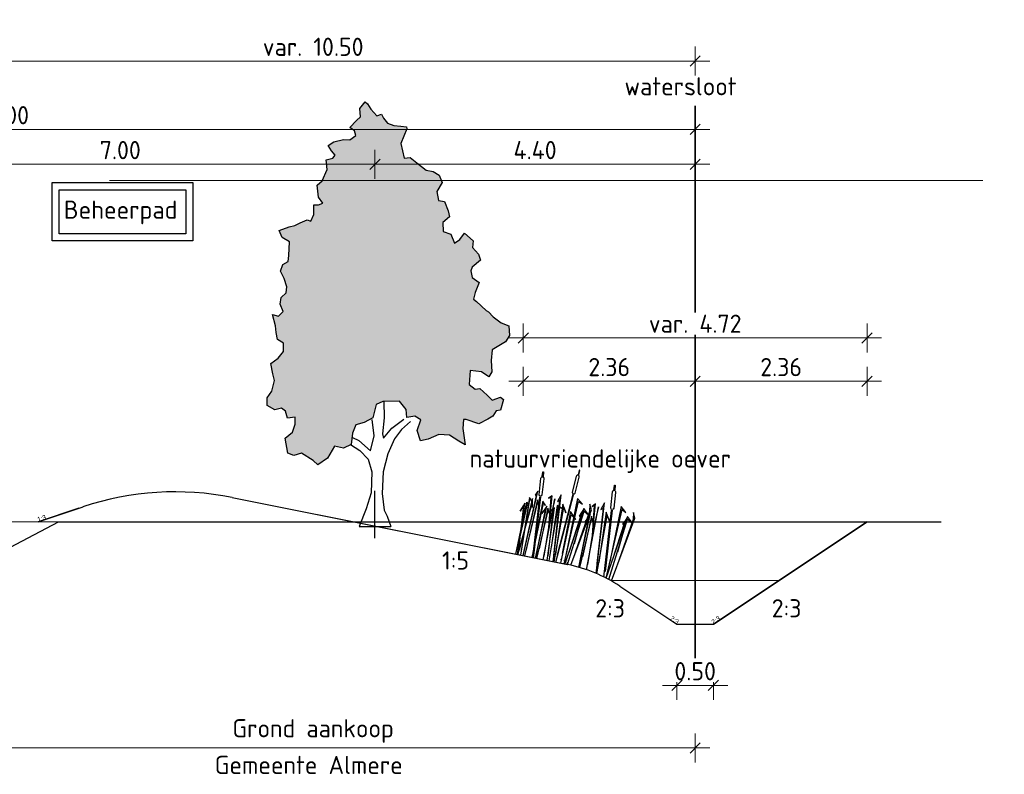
# Model space of a CAD drawing. Header units: metres. Extents: x 149234 to 159511, y 484155 to 486733.
# Tile 39 of 92: x 159139 to 159153, y 484428 to 484439. Entities that reach past the tile are written whole.
import ezdxf

# ---------------------------------------------------------------- set-up
doc = ezdxf.new("R2010")
doc.units = ezdxf.units.M
doc.linetypes.add('AL-NAP_LIJN', pattern=[15.25, 12, -1.5, 0.25, -1.5])
doc.layers.get('0').update_dxf_attribs({"lineweight": 25})
doc.layers.get('Defpoints').update_dxf_attribs({"color": 211, "lineweight": 25})
for name, color, linetype, lineweight in [('N-WE-GR-BOOM-1e-A', 90, 'Continuous', 25), ('N-WE-GR-BOOM-1e-SD', 90, 'Continuous', 25), ('N-WE-GR-RIET-G', 1, 'Continuous', 25), ('N-WE-VH-KANTVERHARDING-G', 7, 'Continuous', 30), ('X-XX-AL-M', 7, 'Continuous', 18), ('X-XX-AL-NAP-G', 7, 'AL-NAP_LIJN', 18), ('X-XX-AL-PROFIEL-B-G', 7, 'Continuous', 25), ('X-XX-AL-T25', 7, 'Continuous', 25)]:
    doc.layers.add(name, color=color, linetype=linetype, lineweight=lineweight)
doc.layers.add('N-WE-KG-GRENS_POLDERWEG-G', color=7, linetype='KG-PERCEEL', lineweight=35, true_color=0x0000e6)
doc.layers.add('N-WE-RI-VACUUMLEIDING-G', color=1, linetype='RI-VACUUM', lineweight=35, true_color=0xff0000)
doc.styles.add('Civitas Arial', font='arial.ttf')
doc.styles.add('NLCS-ISO-M100-T25', font='NLCS-ISO.ttf')
doc.styles.get("Standard").update_dxf_attribs({"font": 'NLCS-ISO.ttf'})
doc.linetypes.add('KG-PERCEEL', pattern='A,5.5,-2,["P",Standard,S=1.8,R=0,X=-0.5,Y=-0.9],-2,5.5,-2,[5,NLCS.shx,S=0.75,R=0,X=0,Y=0],-2', length=19)
doc.linetypes.add('RI-VACUUM', pattern='A,7,-2,["V",Standard,S=1.8,R=0,X=-0.5,Y=-0.9],-2,7,-2,[102,NLCS.shx,S=1,R=180,X=0,Y=0],-2', length=22)
doc.dimstyles.new('NLCS-M100-T25-SCHRAP-X_L2_H1', dxfattribs={"dimscale": 0.1, "dimtxt": 2.5, "dimasz": 1.4, "dimexe": 2, "dimexo": 2, "dimgap": 0.7, "dimtad": 1, "dimzin": 0, "dimdsep": 46, "dimtxsty": 'NLCS-ISO-M100-T25', "dimblk": 'OBLIQUE', "dimcen": 0, "dimdle": 2, "dimclrd": 256, "dimclre": 256, "dimclrt": 256, "dimadec": 1, "dimazin": 0, "dimtfac": 1, "dimtofl": 0, "dimtmove": 1, "dimatfit": 0, "dimldrblk": 'OBLIQUE', "dimfxl": 2, "dimfxlon": 1, "dimtfill": 1, "dimtfillclr": 254, "dimtolj": 1, "dimtzin": 0, "dimlwd": 18, "dimlwe": 18, "dimarcsym": 0})

# ---------------------------------------------------------------- blocks, each defined once
blk = doc.blocks.new('_Oblique')
at = {"color": 0, "linetype": 'ByBlock', "lineweight": -2}
blk.add_line((-0.5, -0.5), (0.5, 0.5), dxfattribs=at)
blk = doc.blocks.new('*D353')
at = {"layer": 'Defpoints', "color": 0, "transparency": 16777216}
for p in [(159138.077, 484429.992), (159148.577, 484429.992), (159148.577, 484428.759)]:
    blk.add_point(p, dxfattribs=at)
at = {"layer": 'N-WE-RI-VACUUMLEIDING-G', "linetype": 'Continuous', "lineweight": 18, "transparency": 16777216}
for p, q in [((159138.077, 484428.959), (159138.077, 484428.559)), ((159148.577, 484428.959), (159148.577, 484428.559)), ((159137.877, 484428.759), (159148.777, 484428.759))]:
    blk.add_line(p, q, dxfattribs=at)
at = {"layer": 'N-WE-RI-VACUUMLEIDING-G', "lineweight": 18, "transparency": 16777216, "xscale": 0.14, "yscale": 0.14, "zscale": 0.14, "rotation": 180}
blk.add_blockref('_Oblique', (159138.077, 484428.759), dxfattribs=at)
at = {"layer": 'N-WE-RI-VACUUMLEIDING-G', "lineweight": 18, "transparency": 16777216, "xscale": 0.14, "yscale": 0.14, "zscale": 0.14}
blk.add_blockref('_Oblique', (159148.577, 484428.759), dxfattribs=at)
at = {"layer": 'N-WE-RI-VACUUMLEIDING-G', "transparency": 16777216, "insert": (159143.327, 484428.992), "char_height": 0.25, "attachment_point": 5, "style": 'NLCS-ISO-M100-T25', "bg_fill": 3, "box_fill_scale": 1.1, "bg_fill_color": 256, "bg_fill_true_color": 13158600, "bg_fill_transparency": 0}
blk.add_mtext('\\A1;Grond aankoop', dxfattribs=at)
blk = doc.blocks.new('*D354')
at = {"layer": 'Defpoints', "color": 0, "transparency": 16777216}
for p in [(159148.577, 484437.263), (159129.577, 484429.992), (159148.577, 484429.992)]:
    blk.add_point(p, dxfattribs=at)
at = {"layer": 'X-XX-AL-M', "linetype": 'Continuous', "lineweight": 18, "transparency": 16777216}
for p, q in [((159129.577, 484437.063), (159129.577, 484437.463)), ((159148.577, 484437.063), (159148.577, 484437.463)), ((159129.377, 484437.263), (159148.777, 484437.263))]:
    blk.add_line(p, q, dxfattribs=at)
at = {"layer": 'X-XX-AL-M', "lineweight": 18, "transparency": 16777216, "xscale": 0.14, "yscale": 0.14, "zscale": 0.14, "rotation": 180}
blk.add_blockref('_Oblique', (159129.577, 484437.263), dxfattribs=at)
at = {"layer": 'X-XX-AL-M', "lineweight": 18, "transparency": 16777216, "xscale": 0.14, "yscale": 0.14, "zscale": 0.14}
blk.add_blockref('_Oblique', (159148.577, 484437.263), dxfattribs=at)
at = {"layer": 'X-XX-AL-M', "transparency": 16777216, "insert": (159139.077, 484437.458), "char_height": 0.25, "attachment_point": 5, "style": 'NLCS-ISO-M100-T25', "bg_fill": 3, "box_fill_scale": 1.1, "bg_fill_color": 256, "bg_fill_true_color": 13158600, "bg_fill_transparency": 0}
blk.add_mtext('\\A1;19.00', dxfattribs=at)
blk = doc.blocks.new('*U358')
blk.add_line((2.712, 1.808), (0.6, 0.4))
at = {"layer": 'Defpoints', "color": 6, "style": 'Civitas Arial'}
blk.add_text('2:3', height=0.0625, rotation=33.6901, dxfattribs=at).set_placement((0.6, 0.4))
blk = doc.blocks.new('*U359')
blk.add_line((-1.385, 0.923), (-0.6, 0.4))
at = {"layer": 'Defpoints', "color": 6, "style": 'Civitas Arial'}
blk.add_text('2:3', height=0.0625, rotation=326.3099, dxfattribs=at).set_placement((-0.7, 0.467))
blk = doc.blocks.new('*D352')
at = {"layer": 'Defpoints', "color": 0, "transparency": 16777216}
for p in [(159148.327, 484430.459), (159148.827, 484430.459)]:
    blk.add_point(p, dxfattribs=at)
at = {"layer": 'X-XX-AL-M', "linetype": 'Continuous', "lineweight": 18, "transparency": 16777216}
for p, q in [((159148.327, 484429.819), (159148.327, 484429.419)), ((159148.827, 484429.819), (159148.827, 484429.419)), ((159148.127, 484429.619), (159149.027, 484429.619))]:
    blk.add_line(p, q, dxfattribs=at)
at = {"layer": 'X-XX-AL-M', "transparency": 16777216, "insert": (159148.577, 484429.814), "char_height": 0.25, "attachment_point": 5, "style": 'NLCS-ISO-M100-T25', "bg_fill": 3, "box_fill_scale": 1.1, "bg_fill_color": 256, "bg_fill_true_color": 13158600, "bg_fill_transparency": 0}
blk.add_mtext('\\A1;0.50', dxfattribs=at)
at = {"layer": 'Defpoints', "color": 0, "transparency": 16777216}
blk.add_point((159148.827, 484429.619), dxfattribs=at)
at = {"layer": 'X-XX-AL-M', "lineweight": 18, "transparency": 16777216, "xscale": 0.14, "yscale": 0.14, "zscale": 0.14, "rotation": 180}
blk.add_blockref('_Oblique', (159148.327, 484429.619), dxfattribs=at)
at = {"layer": 'X-XX-AL-M', "lineweight": 18, "transparency": 16777216, "xscale": 0.14, "yscale": 0.14, "zscale": 0.14}
blk.add_blockref('_Oblique', (159148.827, 484429.619), dxfattribs=at)
blk = doc.blocks.new('*D349')
at = {"layer": 'Defpoints', "color": 0, "transparency": 16777216}
for p in [(159148.577, 484433.8), (159148.577, 484432.039), (159146.215, 484431.867)]:
    blk.add_point(p, dxfattribs=at)
at = {"layer": 'X-XX-AL-M', "linetype": 'Continuous', "lineweight": 18, "transparency": 16777216}
for p, q in [((159146.215, 484433.6), (159146.215, 484434)), ((159148.577, 484433.6), (159148.577, 484434)), ((159146.015, 484433.8), (159148.777, 484433.8))]:
    blk.add_line(p, q, dxfattribs=at)
at = {"layer": 'X-XX-AL-M', "lineweight": 18, "transparency": 16777216, "xscale": 0.14, "yscale": 0.14, "zscale": 0.14, "rotation": 180}
blk.add_blockref('_Oblique', (159146.215, 484433.8), dxfattribs=at)
at = {"layer": 'X-XX-AL-M', "lineweight": 18, "transparency": 16777216, "xscale": 0.14, "yscale": 0.14, "zscale": 0.14}
blk.add_blockref('_Oblique', (159148.577, 484433.8), dxfattribs=at)
at = {"layer": 'X-XX-AL-M', "transparency": 16777216, "insert": (159147.396, 484433.995), "char_height": 0.25, "attachment_point": 5, "style": 'NLCS-ISO-M100-T25', "bg_fill": 3, "box_fill_scale": 1.1, "bg_fill_color": 256, "bg_fill_true_color": 13158600, "bg_fill_transparency": 0}
blk.add_mtext('\\A1;2.36', dxfattribs=at)
blk = doc.blocks.new('*D350')
at = {"layer": 'Defpoints', "color": 0, "transparency": 16777216}
for p in [(159150.939, 484433.8), (159148.577, 484432.039), (159150.939, 484431.867)]:
    blk.add_point(p, dxfattribs=at)
at = {"layer": 'X-XX-AL-M', "linetype": 'Continuous', "lineweight": 18, "transparency": 16777216}
for p, q in [((159148.577, 484433.6), (159148.577, 484434)), ((159150.939, 484433.6), (159150.939, 484434)), ((159148.377, 484433.8), (159151.139, 484433.8))]:
    blk.add_line(p, q, dxfattribs=at)
at = {"layer": 'X-XX-AL-M', "lineweight": 18, "transparency": 16777216, "xscale": 0.14, "yscale": 0.14, "zscale": 0.14, "rotation": 180}
blk.add_blockref('_Oblique', (159148.577, 484433.8), dxfattribs=at)
at = {"layer": 'X-XX-AL-M', "lineweight": 18, "transparency": 16777216, "xscale": 0.14, "yscale": 0.14, "zscale": 0.14}
blk.add_blockref('_Oblique', (159150.939, 484433.8), dxfattribs=at)
at = {"layer": 'X-XX-AL-M', "transparency": 16777216, "insert": (159149.758, 484433.995), "char_height": 0.25, "attachment_point": 5, "style": 'NLCS-ISO-M100-T25', "bg_fill": 3, "box_fill_scale": 1.1, "bg_fill_color": 256, "bg_fill_true_color": 13158600, "bg_fill_transparency": 0}
blk.add_mtext('\\A1;2.36', dxfattribs=at)
blk = doc.blocks.new('*D351')
at = {"layer": 'Defpoints', "color": 0, "transparency": 16777216}
for p in [(159150.939, 484434.396), (159146.215, 484431.867), (159150.939, 484431.867)]:
    blk.add_point(p, dxfattribs=at)
at = {"layer": 'X-XX-AL-M', "linetype": 'Continuous', "lineweight": 18, "transparency": 16777216}
for p, q in [((159146.215, 484434.196), (159146.215, 484434.596)), ((159150.939, 484434.196), (159150.939, 484434.596)), ((159146.015, 484434.396), (159151.139, 484434.396))]:
    blk.add_line(p, q, dxfattribs=at)
at = {"layer": 'X-XX-AL-M', "lineweight": 18, "transparency": 16777216, "xscale": 0.14, "yscale": 0.14, "zscale": 0.14, "rotation": 180}
blk.add_blockref('_Oblique', (159146.215, 484434.396), dxfattribs=at)
at = {"layer": 'X-XX-AL-M', "lineweight": 18, "transparency": 16777216, "xscale": 0.14, "yscale": 0.14, "zscale": 0.14}
blk.add_blockref('_Oblique', (159150.939, 484434.396), dxfattribs=at)
at = {"layer": 'X-XX-AL-M', "transparency": 16777216, "insert": (159148.577, 484434.591), "char_height": 0.25, "attachment_point": 5, "style": 'NLCS-ISO-M100-T25', "bg_fill": 3, "box_fill_scale": 1.1, "bg_fill_color": 256, "bg_fill_true_color": 13158600, "bg_fill_transparency": 0}
blk.add_mtext('\\A1;var. 4.72', dxfattribs=at)
blk = doc.blocks.new('*D355')
at = {"layer": 'Defpoints', "color": 0, "transparency": 16777216}
for p in [(159148.577, 484438.203), (159148.577, 484437.588), (159138.077, 484436.559)]:
    blk.add_point(p, dxfattribs=at)
at = {"layer": 'X-XX-AL-M', "linetype": 'Continuous', "lineweight": 18, "transparency": 16777216}
for p, q in [((159138.077, 484438.003), (159138.077, 484438.403)), ((159148.577, 484438.003), (159148.577, 484438.403)), ((159137.877, 484438.203), (159148.777, 484438.203))]:
    blk.add_line(p, q, dxfattribs=at)
at = {"layer": 'X-XX-AL-M', "lineweight": 18, "transparency": 16777216, "xscale": 0.14, "yscale": 0.14, "zscale": 0.14, "rotation": 180}
blk.add_blockref('_Oblique', (159138.077, 484438.203), dxfattribs=at)
at = {"layer": 'X-XX-AL-M', "lineweight": 18, "transparency": 16777216, "xscale": 0.14, "yscale": 0.14, "zscale": 0.14}
blk.add_blockref('_Oblique', (159148.577, 484438.203), dxfattribs=at)
at = {"layer": 'X-XX-AL-M', "transparency": 16777216, "insert": (159143.327, 484438.398), "char_height": 0.25, "attachment_point": 5, "style": 'NLCS-ISO-M100-T25', "bg_fill": 3, "box_fill_scale": 1.1, "bg_fill_color": 256, "bg_fill_true_color": 13158600, "bg_fill_transparency": 0}
blk.add_mtext('\\A1;var. 10.50', dxfattribs=at)
blk = doc.blocks.new('*U423')
blk.add_line((-5.213, 1.043), (-0.602, 0.12))
at = {"layer": 'Defpoints', "color": 6, "style": 'Civitas Arial'}
blk.add_text('1:5', height=0.0625, rotation=348.6901, dxfattribs=at).set_placement((-0.727, 0.145))
blk = doc.blocks.new('*U424')
blk.add_line((0.532, 0.177), (-0.028, -0.009))
at = {"layer": 'Defpoints', "color": 6, "style": 'Civitas Arial'}
blk.add_text('1:3', height=0.0625, rotation=18.4349, dxfattribs=at).set_placement((-0.028, -0.009))
blk = doc.blocks.new('SGR-BOOM_S01_V_ZIJ-D')
at = {"layer": 'N-WE-GR-BOOM-1e-A', "transparency": 33554585}
h = blk.add_hatch(color=256, dxfattribs=at)
h.dxf.hatch_style = 1
h.set_gradient(color1=(88, 186, 72), tint=1)
h.paths.add_polyline_path([(-1.056, 11.496), (-0.874, 11.68), (-0.792, 11.622), (-0.684, 11.475), (-0.477, 11.294), (-0.312, 11.337), (-0.253, 11.231), (-0.105, 11.091), (0.102, 11.028), (0.349, 11.012), (0.538, 10.99), (0.556, 10.931), (0.353, 10.535), (0.462, 10.124), (0.668, 10.149), (0.893, 10.004), (1.224, 9.8), (1.454, 9.761), (1.661, 9.663), (1.763, 9.457), (1.582, 9.209), (1.643, 8.962), (1.849, 8.94), (1.975, 8.676), (2.018, 8.511), (1.795, 8.362), (1.797, 8.115), (2.062, 8.035), (2.188, 7.789), (2.376, 7.896), (2.539, 8.062), (2.829, 7.858), (2.807, 7.67), (3.015, 7.489), (3.081, 7.325), (2.794, 7.134), (2.753, 7.034), (2.796, 6.845), (3.044, 6.706), (2.899, 6.434), (2.842, 6.251), (2.942, 6.187), (3.274, 5.943), (3.357, 5.902), (3.523, 5.762), (3.795, 5.599), (4.06, 5.519), (4.086, 5.248), (3.94, 5.082), (3.489, 4.855), (3.45, 4.566), (3.476, 4.254), (3.371, 4.112), (3.122, 4.252), (2.734, 4.29), (2.695, 3.901), (2.902, 3.779), (3.067, 3.798), (3.316, 3.611), (3.482, 3.471), (3.77, 3.556), (3.87, 3.492), (3.772, 3.203), (3.625, 3.184), (3.503, 3.036), (3.339, 2.952), (3.033, 2.826), (2.597, 2.946), (2.497, 2.946), (2.475, 2.698), (2.561, 2.246), (2.337, 2.35), (2.023, 2.512), (1.652, 2.527), (1.282, 2.4), (1.018, 2.357), (0.91, 2.645), (1.031, 2.934), (0.824, 3.038), (0.559, 2.995), (0.534, 3.219), (0.303, 3.447), (-0.274, 3.442), (-0.497, 3.358), (-0.618, 2.986), (-0.906, 2.86), (-1.193, 2.793), (-1.315, 2.568), (-1.354, 2.256), (-1.624, 2.154), (-1.931, 2.21), (-2.175, 1.879), (-2.504, 1.694), (-2.669, 1.816), (-3.066, 2.019), (-3.33, 1.952), (-3.536, 2.015), (-3.622, 2.427), (-3.376, 2.593), (-3.278, 2.818), (-3.279, 3.006), (-3.544, 2.981), (-3.61, 3.169), (-3.752, 3.25), (-3.981, 3.207), (-4.247, 3.328), (-4.249, 3.535), (-4.086, 3.724), (-3.988, 4.013), (-4.048, 4.195), (-4.115, 4.483), (-3.869, 4.633), (-3.682, 4.817), (-3.684, 5.046), (-3.891, 5.145), (-3.933, 5.333), (-3.958, 5.515), (-4.061, 5.826), (-3.854, 5.787), (-3.691, 5.912), (-3.798, 6.117), (-3.758, 6.3), (-3.595, 6.425), (-3.572, 6.59), (-3.657, 6.818), (-3.782, 7.024), (-3.701, 7.207), (-3.519, 7.291), (-3.497, 7.456), (-3.482, 7.827), (-3.73, 7.948), (-3.832, 8.136), (-3.485, 8.239), (-3.297, 8.281), (-3.115, 8.348), (-2.868, 8.432), (-2.745, 8.392), (-2.64, 8.575), (-2.642, 8.846), (-2.477, 8.847), (-2.336, 8.889), (-2.479, 9.053), (-2.523, 9.383), (-2.359, 9.507), (-2.179, 9.815), (-2.222, 10.085), (-1.993, 10.128), (-1.911, 10.212), (-2.036, 10.334), (-2.143, 10.475), (-1.955, 10.582), (-1.626, 10.644), (-1.402, 10.628), (-1.197, 10.753), (-1.239, 10.876), (-1.405, 10.975), (-1.177, 11.165), (-1.036, 11.266)])
at = {"lineweight": 30}
for p, q in [((-0.233, 3.442), (-0.229, 2.989)), ((-0.229, 2.989), (-0.285, 2.553)), ((-0.573, 2.492), (-0.641, 2.945)), ((0.044, 2.703), (0.454, 2.953)), ((0.684, 2.89), (0.374, 2.664)), ((-1.314, 2.445), (-1.09, 2.364)), ((-0.693, 2.079), (-0.573, 2.492)), ((-0.285, 2.553), (-0.243, 2.43)), ((-0.243, 2.43), (0.044, 2.703)), ((0.374, 2.664), (0.128, 2.415)), ((-1.378, 2.256), (-1.064, 2.093)), ((-1.09, 2.364), (-0.693, 2.079)), ((0.128, 2.415), (-0.098, 2.001)), ((-1.064, 2.093), (-0.774, 1.848)), ((-0.098, 2.001), (-0.259, 1.505)), ((-0.774, 1.848), (-0.648, 1.502)), ((-0.648, 1.502), (-0.667, 0.925)), ((-0.259, 1.505), (-0.296, 0.904)), ((-0.667, 0.925), (-0.846, 0.488)), ((-0.296, 0.904), (-0.227, 0.452)), ((-0.846, 0.488), (-1.08, 0)), ((-0.227, 0.452), (-0.126, 0.287)), ((-0.126, 0.287), (0, 0)), ((-1.08, 0), (0, 0))]:
    blk.add_line(p, q, dxfattribs=at)
at = {"lineweight": 30, "flags": 128}
blk.add_lwpolyline([(-1.056, 11.496), (-0.874, 11.68), (-0.792, 11.622), (-0.684, 11.475), (-0.477, 11.294), (-0.312, 11.337), (-0.253, 11.231), (-0.105, 11.091), (0.102, 11.028), (0.349, 11.012), (0.538, 10.99), (0.556, 10.931), (0.353, 10.535), (0.462, 10.124), (0.668, 10.149), (0.893, 10.004), (1.224, 9.8), (1.454, 9.761), (1.661, 9.663), (1.763, 9.457), (1.582, 9.209), (1.643, 8.962), (1.849, 8.94), (1.975, 8.676), (2.018, 8.511), (1.795, 8.362), (1.797, 8.115), (2.062, 8.035), (2.188, 7.789), (2.376, 7.896), (2.539, 8.062), (2.829, 7.858), (2.807, 7.67), (3.015, 7.489), (3.081, 7.325), (2.794, 7.134), (2.753, 7.034), (2.796, 6.845), (3.044, 6.706), (2.899, 6.434), (2.842, 6.251), (2.942, 6.187), (3.274, 5.943), (3.357, 5.902), (3.523, 5.762), (3.795, 5.599), (4.06, 5.519), (4.086, 5.248), (3.94, 5.082), (3.489, 4.855), (3.45, 4.566), (3.476, 4.254), (3.371, 4.112), (3.122, 4.252), (2.734, 4.29), (2.695, 3.901), (2.902, 3.779), (3.067, 3.798), (3.316, 3.611), (3.482, 3.471), (3.77, 3.556), (3.87, 3.492), (3.772, 3.203), (3.625, 3.184), (3.503, 3.036), (3.339, 2.952), (3.033, 2.826), (2.597, 2.946), (2.497, 2.946), (2.475, 2.698), (2.561, 2.246), (2.337, 2.35), (2.023, 2.512), (1.652, 2.527), (1.282, 2.4), (1.018, 2.357), (0.91, 2.645), (1.031, 2.934), (0.824, 3.038), (0.559, 2.995), (0.534, 3.219), (0.303, 3.447), (-0.274, 3.442), (-0.497, 3.358), (-0.618, 2.986), (-0.906, 2.86), (-1.193, 2.793), (-1.315, 2.568), (-1.354, 2.256), (-1.624, 2.154), (-1.931, 2.21), (-2.175, 1.879), (-2.504, 1.694), (-2.669, 1.816), (-3.066, 2.019), (-3.33, 1.952), (-3.536, 2.015), (-3.622, 2.427), (-3.376, 2.593), (-3.278, 2.818), (-3.279, 3.006), (-3.544, 2.981), (-3.61, 3.169), (-3.752, 3.25), (-3.981, 3.207), (-4.247, 3.328), (-4.249, 3.535), (-4.086, 3.724), (-3.988, 4.013), (-4.048, 4.195), (-4.115, 4.483), (-3.869, 4.633), (-3.682, 4.817), (-3.684, 5.046), (-3.891, 5.145), (-3.933, 5.333), (-3.958, 5.515), (-4.061, 5.826), (-3.854, 5.787), (-3.691, 5.912), (-3.798, 6.117), (-3.758, 6.3), (-3.595, 6.425), (-3.572, 6.59), (-3.657, 6.818), (-3.782, 7.024), (-3.701, 7.207), (-3.519, 7.291), (-3.497, 7.456), (-3.482, 7.827), (-3.73, 7.948), (-3.832, 8.136), (-3.485, 8.239), (-3.297, 8.281), (-3.115, 8.348), (-2.868, 8.432), (-2.745, 8.392), (-2.64, 8.575), (-2.642, 8.846), (-2.477, 8.847), (-2.336, 8.889), (-2.479, 9.053), (-2.523, 9.383), (-2.359, 9.507), (-2.179, 9.815), (-2.222, 10.085), (-1.993, 10.128), (-1.911, 10.212), (-2.036, 10.334), (-2.143, 10.475), (-1.955, 10.582), (-1.626, 10.644), (-1.402, 10.628), (-1.197, 10.753), (-1.239, 10.876), (-1.405, 10.975), (-1.177, 11.165), (-1.036, 11.266)], close=True, dxfattribs=at)
at = {"layer": 'Defpoints'}
blk.add_line((-0.54, -0.316), (-0.54, 0.979), dxfattribs=at)
blk = doc.blocks.new('*D426')
at = {"layer": 'Defpoints', "color": 0, "transparency": 16777216}
for p in [(159144.177, 484436.783), (159137.177, 484431.726), (159144.177, 484431.645)]:
    blk.add_point(p, dxfattribs=at)
at = {"layer": 'N-WE-GR-BOOM-1e-SD', "linetype": 'Continuous', "lineweight": 18, "transparency": 16777216}
for p, q in [((159137.177, 484436.583), (159137.177, 484436.983)), ((159144.177, 484436.583), (159144.177, 484436.983)), ((159136.977, 484436.783), (159144.377, 484436.783))]:
    blk.add_line(p, q, dxfattribs=at)
at = {"layer": 'N-WE-GR-BOOM-1e-SD', "lineweight": 18, "transparency": 16777216, "xscale": 0.14, "yscale": 0.14, "zscale": 0.14, "rotation": 180}
blk.add_blockref('_Oblique', (159137.177, 484436.783), dxfattribs=at)
at = {"layer": 'N-WE-GR-BOOM-1e-SD', "lineweight": 18, "transparency": 16777216, "xscale": 0.14, "yscale": 0.14, "zscale": 0.14}
blk.add_blockref('_Oblique', (159144.177, 484436.783), dxfattribs=at)
at = {"layer": 'N-WE-GR-BOOM-1e-SD', "transparency": 16777216, "insert": (159140.677, 484436.978), "char_height": 0.25, "attachment_point": 5, "style": 'NLCS-ISO-M100-T25', "bg_fill": 3, "box_fill_scale": 1.1, "bg_fill_color": 256, "bg_fill_true_color": 13158600, "bg_fill_transparency": 0}
blk.add_mtext('\\A1;7.00', dxfattribs=at)
blk = doc.blocks.new('*D427')
at = {"layer": 'Defpoints', "color": 0, "transparency": 16777216}
for p in [(159148.577, 484436.783), (159144.177, 484431.645), (159148.577, 484431.059)]:
    blk.add_point(p, dxfattribs=at)
at = {"layer": 'N-WE-GR-BOOM-1e-SD', "linetype": 'Continuous', "lineweight": 18, "transparency": 16777216}
for p, q in [((159144.177, 484436.583), (159144.177, 484436.983)), ((159148.577, 484436.583), (159148.577, 484436.983)), ((159143.977, 484436.783), (159148.777, 484436.783))]:
    blk.add_line(p, q, dxfattribs=at)
at = {"layer": 'N-WE-GR-BOOM-1e-SD', "lineweight": 18, "transparency": 16777216, "xscale": 0.14, "yscale": 0.14, "zscale": 0.14, "rotation": 180}
blk.add_blockref('_Oblique', (159144.177, 484436.783), dxfattribs=at)
at = {"layer": 'N-WE-GR-BOOM-1e-SD', "lineweight": 18, "transparency": 16777216, "xscale": 0.14, "yscale": 0.14, "zscale": 0.14}
blk.add_blockref('_Oblique', (159148.577, 484436.783), dxfattribs=at)
at = {"layer": 'N-WE-GR-BOOM-1e-SD', "transparency": 16777216, "insert": (159146.377, 484436.978), "char_height": 0.25, "attachment_point": 5, "style": 'NLCS-ISO-M100-T25', "bg_fill": 3, "box_fill_scale": 1.1, "bg_fill_color": 256, "bg_fill_true_color": 13158600, "bg_fill_transparency": 0}
blk.add_mtext('\\A1;4.40', dxfattribs=at)

msp = doc.modelspace()

# ---------------------------------------------------------------- linework, layer by layer
at = {"layer": 'N-WE-GR-RIET-G'}
for points in [[(159146.476, 484432.494), (159146.482, 484432.55, -1.123855), (159146.492, 484432.548), (159146.486, 484432.493, -0.97626), (159146.476, 484432.494, -15.953673)], [(159146.927, 484432.264), (159146.985, 484432.483, 1.123855), (159146.943, 484432.489), (159146.888, 484432.275, 0.97626), (159146.927, 484432.264, 15.953673)], [(159146.977, 484432.516), (159146.991, 484432.57, 1.123855), (159146.981, 484432.572), (159146.967, 484432.518, 0.97626), (159146.977, 484432.516, 15.953673)], [(159146.431, 484432.241), (159146.456, 484432.466, -1.123855), (159146.498, 484432.457), (159146.472, 484432.237, -0.97626), (159146.431, 484432.241, -15.953673)], [(159147.461, 484432.31), (159147.467, 484432.367, -1.123855), (159147.477, 484432.364), (159147.471, 484432.309, -0.97626), (159147.461, 484432.31, -15.953673)], [(159147.416, 484432.058), (159147.441, 484432.282, -1.123855), (159147.483, 484432.273), (159147.457, 484432.054, -0.97626), (159147.416, 484432.058, -15.953673)]]:
    msp.add_lwpolyline(points, format="xyb", dxfattribs=at)
for points in [[(159146.213, 484431.402), (159146.413, 484432.291), (159146.376, 484432.235), (159146.395, 484432.246), (159146.21, 484431.403)], [(159146.489, 484431.347), (159146.65, 484432.184), (159146.573, 484431.859), (159146.61, 484432.227), (159146.562, 484432.191), (159146.594, 484432.204), (159146.562, 484431.791), (159146.498, 484431.394)], [(159146.627, 484431.319), (159146.734, 484432.239), (159146.683, 484432.149), (159146.713, 484432.164), (159146.63, 484431.405)], [(159146.663, 484431.312), (159146.905, 484432.238), (159146.896, 484432.243), (159146.682, 484431.409)], [(159146.112, 484431.422), (159146.262, 484432.14), (159146.296, 484432.107), (159146.267, 484432.115), (159146.124, 484431.478)], [(159146.136, 484431.417), (159146.235, 484432.124), (159146.171, 484432.013), (159146.218, 484432.086), (159146.141, 484431.416)], [(159146.141, 484431.417), (159146.338, 484432.124), (159146.337, 484432.066), (159146.343, 484432.19), (159146.16, 484431.476)], [(159146.179, 484431.409), (159146.303, 484432.181), (159146.334, 484432.151), (159146.302, 484432.203), (159146.177, 484431.409)], [(159146.235, 484431.398), (159146.416, 484432.143), (159146.426, 484432.105), (159146.409, 484432.17), (159146.25, 484431.471)], [(159146.339, 484431.377), (159146.492, 484432.124), (159146.518, 484432.093), (159146.483, 484432.152), (159146.333, 484431.372)], [(159146.348, 484431.375), (159146.443, 484432.209), (159146.453, 484432.21), (159146.353, 484431.366)], [(159146.569, 484431.331), (159146.695, 484432.074), (159146.78, 484432.039), (159146.681, 484432.093), (159146.6, 484431.516)], [(159146.638, 484431.317), (159146.771, 484432.068), (159146.801, 484431.99), (159146.758, 484432.111), (159146.657, 484431.421)], [(159146.777, 484431.289), (159146.974, 484432.149), (159147.028, 484432.109), (159146.961, 484432.19), (159146.806, 484431.431)], [(159146.867, 484431.271), (159147.151, 484432.031), (159147.131, 484432.11), (159147.127, 484432.011), (159146.929, 484431.446)], [(159147.082, 484431.21), (159147.248, 484432.072), (159147.17, 484431.748), (159147.208, 484432.116), (159147.16, 484432.079), (159147.191, 484432.093), (159147.16, 484431.68), (159147.096, 484431.283)], [(159147.218, 484431.158), (159147.332, 484432.127), (159147.281, 484432.038), (159147.311, 484432.052), (159147.227, 484431.293)], [(159146.385, 484431.368), (159146.54, 484432.082), (159146.47, 484431.982), (159146.516, 484432.031), (159146.381, 484431.373)], [(159146.399, 484431.365), (159146.557, 484432.023), (159146.574, 484431.981), (159146.554, 484432.057), (159146.433, 484431.497)], [(159146.545, 484431.336), (159146.643, 484432.058), (159146.593, 484432.021), (159146.627, 484432.034), (159146.554, 484431.398)], [(159146.729, 484431.299), (159146.874, 484431.963), (159146.938, 484431.899), (159146.866, 484432.009), (159146.751, 484431.431)], [(159146.786, 484431.287), (159147.052, 484432.049), (159147.017, 484431.994), (159146.981, 484431.946), (159147.009, 484431.968), (159146.84, 484431.445)], [(159146.821, 484431.281), (159147.052, 484432.014), (159147.117, 484431.961), (159147.049, 484432.052), (159146.913, 484431.564)], [(159146.978, 484431.243), (159147.136, 484431.97), (159147.067, 484431.87), (159147.112, 484431.92), (159146.978, 484431.261)], [(159147.227, 484431.154), (159147.368, 484431.956), (159147.398, 484431.879), (159147.356, 484432), (159147.254, 484431.31)], [(159147.324, 484431.109), (159147.427, 484432.025), (159147.438, 484432.027), (159147.338, 484431.183)], [(159147.355, 484431.093), (159147.572, 484432.038), (159147.626, 484431.997), (159147.559, 484432.078), (159147.404, 484431.319)], [(159147.427, 484431.058), (159147.749, 484431.919), (159147.729, 484431.998), (159147.724, 484431.9), (159147.526, 484431.334)], [(159146.992, 484431.239), (159147.154, 484431.911), (159147.17, 484431.87), (159147.151, 484431.946), (159147.03, 484431.386)], [(159147.355, 484431.093), (159147.649, 484431.938), (159147.615, 484431.883), (159147.579, 484431.835), (159147.607, 484431.857), (159147.437, 484431.334)], [(159147.389, 484431.075), (159147.649, 484431.903), (159147.715, 484431.849), (159147.646, 484431.941), (159147.511, 484431.452)]]:
    msp.add_lwpolyline(points, dxfattribs=at)
at = {"layer": 'N-WE-KG-GRENS_POLDERWEG-G'}
msp.add_line((159148.577, 484437.588), (159148.577, 484429.992), dxfattribs=at)
at = {"layer": 'N-WE-VH-KANTVERHARDING-G'}
msp.add_line((159139.549, 484431.869), (159140.165, 484432.074), dxfattribs=at)
at = {"layer": 'N-WE-VH-KANTVERHARDING-G', "lineweight": 30, "flags": 128}
for points in [[(159142.214, 484432.202), (159146.824, 484431.28)], [(159147.542, 484430.983), (159148.327, 484430.459), (159148.827, 484430.459), (159150.939, 484431.867)]]:
    msp.add_lwpolyline(points, dxfattribs=at)
at = {"layer": 'N-WE-VH-KANTVERHARDING-G', "flags": 128}
msp.add_lwpolyline([(159148.327, 484430.459), (159148.827, 484430.459)], dxfattribs=at)
at = {"layer": 'N-WE-VH-KANTVERHARDING-G', "lineweight": 30}
for centre, radius, start, end in [((159141.429, 484428.28), 4, 78.6901, 108.4349), ((159146.432, 484429.319), 2, 56.3099, 78.6901)]:
    msp.add_arc(centre, radius, start, end, dxfattribs=at)
at = {"layer": 'X-XX-AL-NAP-G'}
for p, q in [((159003.28, 484436.559), (159511.076, 484436.559)), ((159147.417, 484431.059), (159149.727, 484431.059))]:
    msp.add_line(p, q, dxfattribs=at)
at = {"layer": 'X-XX-AL-PROFIEL-B-G'}
msp.add_line((159136.327, 484431.889), (159139.827, 484431.867), dxfattribs=at)
at = {"layer": 'X-XX-AL-PROFIEL-B-G', "flags": 128}
msp.add_lwpolyline([(159138.077, 484430.947), (159139.827, 484431.867), (159151.958, 484431.867)], dxfattribs=at)

# ---------------------------------------------------------------- block references
at = {"layer": 'N-WE-GR-BOOM-1e-SD', "xscale": 0.4, "yscale": 0.5, "zscale": 0.5}
msp.add_blockref('SGR-BOOM_S01_V_ZIJ-D', (159144.393, 484431.803), dxfattribs=at)
at = {"layer": 'N-WE-VH-KANTVERHARDING-G', "lineweight": 30}
for name, p in [('*U423', (159147.427, 484431.159)), ('*U424', (159139.577, 484431.878))]:
    msp.add_blockref(name, p, dxfattribs=at)
at = {"layer": 'N-WE-VH-KANTVERHARDING-G'}
for name, p in [('*U358', (159148.227, 484430.059)), ('*U359', (159148.927, 484430.059))]:
    msp.add_blockref(name, p, dxfattribs=at)

# ---------------------------------------------------------------- texts
at = {"layer": 'N-WE-RI-VACUUMLEIDING-G', "style": 'NLCS-ISO-M100-T25'}
msp.add_text('Gemeente Almere', height=0.25, dxfattribs=at).set_placement((159141.974, 484428.401))
at = {"layer": 'X-XX-AL-M', "style": 'NLCS-ISO-M100-T25'}
msp.add_text('watersloot', height=0.25, dxfattribs=at).set_placement((159147.606, 484437.731))
at = {"layer": 'X-XX-AL-T25', "style": 'NLCS-ISO-M100-T25'}
for s, p in [('natuurvriendelijke oever', (159145.479, 484432.614)), ('2:3', (159147.204, 484430.554)), ('2:3', (159149.629, 484430.554))]:
    msp.add_text(s, height=0.25, dxfattribs=at).set_placement(p)

# ---------------------------------------------------------------- next in the draw order: dimensions: what is measured, and where the dimension line sits
at = {"layer": 'N-WE-GR-BOOM-1e-SD'}
dim = msp.add_linear_dim(base=(159144.177, 484436.783), p1=(159137.177, 484431.726), p2=(159144.177, 484431.645), dimstyle='NLCS-M100-T25-SCHRAP-X_L2_H1', dxfattribs=at)
dim.commit()
dim.dimension.update_dxf_attribs({"geometry": '*D426', "text_midpoint": (159140.677, 484436.978)})
at = {"layer": 'N-WE-RI-VACUUMLEIDING-G'}
dim = msp.add_linear_dim(base=(159148.577, 484428.759), p1=(159138.077, 484429.992), p2=(159148.577, 484429.992), text='Grond aankoop', dimstyle='NLCS-M100-T25-SCHRAP-X_L2_H1', dxfattribs=at)
dim.commit()
dim.dimension.update_dxf_attribs({"geometry": '*D353', "text_midpoint": (159143.327, 484428.992)})

# ---------------------------------------------------------------- next in the draw order: linework, layer by layer
at = {"layer": 'X-XX-AL-T25', "color": 240, "true_color": 0xed1f24}
for points in [[(159139.739, 484436.531), (159141.674, 484436.531), (159141.674, 484435.729), (159139.739, 484435.729)], [(159139.836, 484436.434), (159141.577, 484436.434), (159141.577, 484435.826), (159139.836, 484435.826)]]:
    msp.add_lwpolyline(points, close=True, dxfattribs=at)

# ---------------------------------------------------------------- next in the draw order: texts
at = {"layer": 'X-XX-AL-T25', "color": 240, "true_color": 0xed1f24, "style": 'NLCS-ISO-M100-T25'}
msp.add_text('Beheerpad', height=0.25, dxfattribs=at).set_placement((159139.901, 484436.034))

# ---------------------------------------------------------------- next in the draw order: dimensions: what is measured, and where the dimension line sits
at = {"layer": 'N-WE-GR-BOOM-1e-SD'}
dim = msp.add_linear_dim(base=(159148.577, 484436.783), p1=(159144.177, 484431.645), p2=(159148.577, 484431.059), dimstyle='NLCS-M100-T25-SCHRAP-X_L2_H1', dxfattribs=at)
dim.commit()
dim.dimension.update_dxf_attribs({"geometry": '*D427', "text_midpoint": (159146.377, 484436.978)})

# ---------------------------------------------------------------- next in the draw order: texts
at = {"layer": 'X-XX-AL-T25', "style": 'NLCS-ISO-M100-T25'}
msp.add_text('1:5', height=0.25, dxfattribs=at).set_placement((159145.099, 484431.211))

# ---------------------------------------------------------------- next in the draw order: dimensions: what is measured, and where the dimension line sits
at = {"layer": 'X-XX-AL-M'}
dim = msp.add_linear_dim(base=(159148.577, 484437.263), p1=(159129.577, 484429.992), p2=(159148.577, 484429.992), dimstyle='NLCS-M100-T25-SCHRAP-X_L2_H1', dxfattribs=at)
dim.commit()
dim.dimension.update_dxf_attribs({"geometry": '*D354', "text_midpoint": (159139.077, 484437.458)})

# ---------------------------------------------------------------- next in the draw order: dimensions: what is measured, and where the dimension line sits
dim = msp.add_linear_dim(base=(159148.577, 484438.203), p1=(159138.077, 484436.559), p2=(159148.577, 484437.588), text='var. <>', dimstyle='NLCS-M100-T25-SCHRAP-X_L2_H1', dxfattribs=at)
dim.commit()
dim.dimension.update_dxf_attribs({"geometry": '*D355', "text_midpoint": (159143.327, 484438.398)})
dim = msp.add_linear_dim(base=(159148.577, 484433.8), p1=(159146.215, 484431.867), p2=(159148.577, 484432.039), dimstyle='NLCS-M100-T25-SCHRAP-X_L2_H1', dxfattribs=at)
dim.commit()
dim.dimension.update_dxf_attribs({"geometry": '*D349', "text_midpoint": (159147.396, 484433.995)})
dim = msp.add_linear_dim(base=(159148.827, 484429.619), p1=(159148.327, 484430.459), p2=(159148.827, 484430.459), dimstyle='NLCS-M100-T25-SCHRAP-X_L2_H1', dxfattribs=at)
dim.commit()
dim.dimension.update_dxf_attribs({"geometry": '*D352', "text_midpoint": (159148.577, 484429.619), "dimtype": 160})

# ---------------------------------------------------------------- next in the draw order: dimensions: what is measured, and where the dimension line sits
dim = msp.add_linear_dim(base=(159150.939, 484433.8), p1=(159148.577, 484432.039), p2=(159150.939, 484431.867), dimstyle='NLCS-M100-T25-SCHRAP-X_L2_H1', dxfattribs=at)
dim.commit()
dim.dimension.update_dxf_attribs({"geometry": '*D350', "text_midpoint": (159149.758, 484433.995)})

# ---------------------------------------------------------------- next in the draw order: dimensions: what is measured, and where the dimension line sits
dim = msp.add_linear_dim(base=(159150.939, 484434.396), p1=(159146.215, 484431.867), p2=(159150.939, 484431.867), text='var. <>', dimstyle='NLCS-M100-T25-SCHRAP-X_L2_H1', dxfattribs=at)
dim.commit()
dim.dimension.update_dxf_attribs({"geometry": '*D351', "text_midpoint": (159148.577, 484434.591)})

doc.saveas('drawing.dxf')
